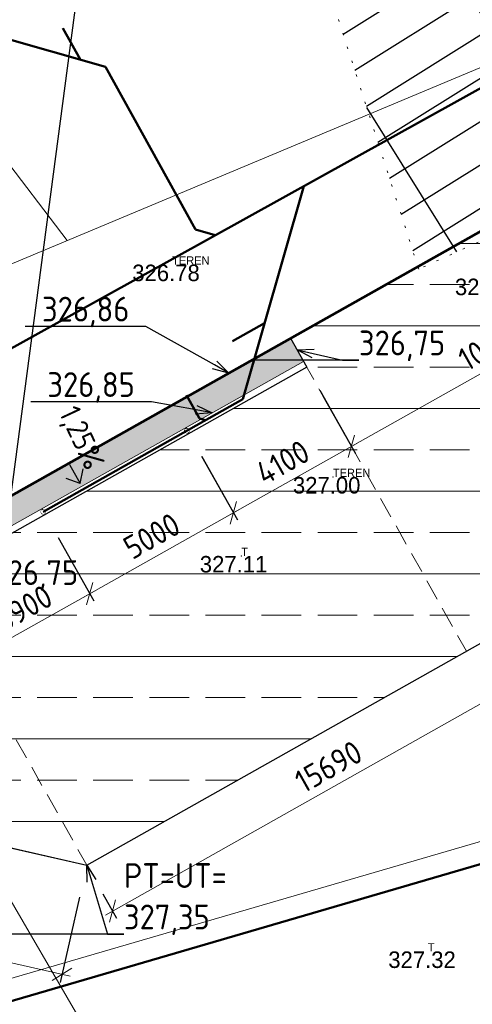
# Model space of a CAD drawing. Header units: millimetres. Extents: x 574189 to 1856771, y -1280639 to 333486.
# Tile 33 of 59: x 900019 to 913735, y -268029 to -238228. Entities that reach past the tile are written whole.
import ezdxf
from ezdxf import colors
from ezdxf.entities.mleader import LeaderData, LeaderLine
from ezdxf.enums import TextEntityAlignment as Align
from ezdxf.math import Vec2, Vec3

# ---------------------------------------------------------------- set-up
doc = ezdxf.new("R2010")
doc.units = ezdxf.units.MM
doc.linetypes.add('DOT2', pattern=[0.875, 0.125, -0.75])
doc.linetypes.add('ČÁRKOVANÁ2', pattern=[9.525, 6.35, -3.175])
for name, color, linetype, lineweight in [('hranice', 3, 'Continuous', 20), ('hranice stavajici', 3, 'DOT2', 15), ('IN_C_TENKA', 7, 'Continuous', 18), ('IN_KOTY', 4, 'Continuous', 13), ('IN_NS_TLUSTA', 1, 'Continuous', 60), ('IN_SRAFY', 13, 'Continuous', 9), ('KJ-DEŠŤOVÁ-KANALIZACE', 32, 'KANALIZACE_DESTOVA_PODZ', 40), ('OstElektroNNnadz', 232, '_EL_VEDENI_NN_NADZ', 13), ('OstKanDest', 32, '626B', 13), ('OstKanSplask', 34, 'KANALIZACE_SPLASKOVA_PODZ', 13)]:
    doc.layers.add(name, color=color, linetype=linetype, lineweight=lineweight)
for name, color, linetype in [('IN_SRAFY PUVODNI TEREN', 8, 'Continuous'), ('IN_TEXT', 7, 'Continuous'), ('popisy', 4, 'Continuous'), ('vyskopis', 7, 'Continuous')]:
    doc.layers.add(name, color=color, linetype=linetype)
doc.styles.add('iso', font='isocp.shx')
doc.styles.add('Style-cs_Working', font='cs_Working.shx')
doc.linetypes.add('626B', pattern='A,5,-2,5,-5.5,[150,stn.shx,S=0.1,R=0,X=0,Y=0],-5.5,5,-2', length=30)
doc.linetypes.add('_EL_VEDENI_NN_NADZ', pattern='A,10,-15,[109,cadkon.shx,S=5,R=0,X=0,Y=0],-50,10,-10', length=95)
doc.linetypes.add('KANALIZACE_DESTOVA_PODZ', pattern='A,35,-15,[102,cadkon.shx,S=5,R=0,X=0,Y=5],-5,[106,cadkon.shx,S=5,R=0,X=10,Y=0],30,-15', length=100)
doc.linetypes.add('KANALIZACE_SPLASKOVA_PODZ', pattern='A,35,-15,[102,cadkon.shx,S=5,R=0,X=0,Y=5],-5,[102,cadkon.shx,S=5,R=0,X=20,Y=5],30,-15', length=100)
doc.dimstyles.new('iso 250', dxfattribs={"dimtxt": 700, "dimasz": 500, "dimexe": 250, "dimexo": 1000, "dimgap": 250, "dimtad": 1, "dimdec": 0, "dimrnd": 10, "dimzin": 0, "dimtxsty": 'iso', "dimblk": 'OBLIQUE', "dimcen": 2.5, "dimdle": 250, "dimclrd": 256, "dimclre": 256, "dimclrt": 256, "dimadec": 0, "dimazin": 0, "dimtfac": 1, "dimtdec": 0, "dimtmove": 0, "dimatfit": 3, "dimfxl": 1, "dimlwd": -1, "dimarcsym": 0})

# ---------------------------------------------------------------- blocks, each defined once
blk = doc.blocks.new('_Oblique')
at = {"layer": 'popisy', "color": 0, "lineweight": -2}
blk.add_line((-0.5, -0.5), (0.5, 0.5), dxfattribs=at)
blk = doc.blocks.new('*D59')
at = {"layer": 'DEFPOINTS', "color": 0, "transparency": 16777216}
for p in [(900690, -253029), (897290, -254940), (902138, -255603)]:
    blk.add_point(p, dxfattribs=at)
at = {"layer": 'IN_KOTY', "lineweight": -2, "transparency": 16777216}
for p, q in [((901181, -253900), (902261, -255821)), ((897780, -255812), (898860, -257733))]:
    blk.add_line(p, q, dxfattribs=at)
at = {"layer": 'IN_KOTY', "transparency": 16777216}
blk.add_line((898520, -257637), (902356, -255480), dxfattribs=at)
at = {"layer": 'IN_KOTY', "transparency": 16777216, "xscale": 500, "yscale": 500, "zscale": 500}
for p, rotation in [((902138, -255603), 29.34844605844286), ((898738, -257515), 209.3484460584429)]:
    blk.add_blockref('_Oblique', p, dxfattribs=dict(at, rotation=rotation))
at = {"layer": 'IN_KOTY', "transparency": 16777216, "insert": (900144, -256036), "char_height": 700, "attachment_point": 5, "rotation": 29.3484, "style": 'iso'}
blk.add_mtext('3900', dxfattribs=at)
blk = doc.blocks.new('_OPEN30')
at = {"color": 0, "linetype": 'ByBlock'}
for p, q in [((-1, 0.268), (0, 0)), ((0, 0), (-1, -0.268)), ((0, 0), (-1, 0))]:
    blk.add_line(p, q, dxfattribs=at)
blk = doc.blocks.new('*D120')
at = {"layer": 'DEFPOINTS', "color": 0, "transparency": 16777216}
for p in [(887404, -260499), (902051, -263816), (901302, -267125)]:
    blk.add_point(p, dxfattribs=at)
at = {"layer": 'IN_KOTY', "lineweight": -2, "transparency": 16777216}
for p, q in [((887183, -261475), (886599, -264053)), ((901830, -264791), (901247, -267369))]:
    blk.add_line(p, q, dxfattribs=at)
at = {"layer": 'IN_KOTY', "transparency": 16777216}
blk.add_line((886411, -263754), (901546, -267180), dxfattribs=at)
at = {"layer": 'IN_KOTY', "transparency": 16777216, "xscale": 500, "yscale": 500, "zscale": 500}
for p, rotation in [((886655, -263809), 167.2431079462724), ((901302, -267125), 347.2431079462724)]:
    blk.add_blockref('_Oblique', p, dxfattribs=dict(at, rotation=rotation))
at = {"layer": 'IN_KOTY', "transparency": 16777216, "insert": (894950, -265072), "char_height": 700, "attachment_point": 5, "rotation": 347.2431, "style": 'iso'}
blk.add_mtext('15020', dxfattribs=at)
blk = doc.blocks.new('*D121')
at = {"layer": 'DEFPOINTS', "color": 0, "transparency": 16777216}
for p in [(915729, -256125), (916510, -257514), (902051, -263816)]:
    blk.add_point(p, dxfattribs=at)
at = {"layer": 'IN_KOTY', "lineweight": -2, "transparency": 16777216}
for p, q in [((916219, -256997), (916632, -257732)), ((902541, -264687), (902955, -265423))]:
    blk.add_line(p, q, dxfattribs=at)
at = {"layer": 'IN_KOTY', "transparency": 16777216}
blk.add_line((902615, -265328), (916728, -257392), dxfattribs=at)
at = {"layer": 'IN_KOTY', "transparency": 16777216, "xscale": 500, "yscale": 500, "zscale": 500}
for p, rotation in [((916510, -257514), 29.34844605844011), ((902832, -265205), 209.3484460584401)]:
    blk.add_blockref('_Oblique', p, dxfattribs=dict(at, rotation=rotation))
at = {"layer": 'IN_KOTY', "transparency": 16777216, "insert": (909377, -260837), "char_height": 700, "attachment_point": 5, "rotation": 29.3484, "style": 'iso'}
blk.add_mtext('15690', dxfattribs=at)
blk = doc.blocks.new('*D123')
at = {"layer": 'DEFPOINTS', "color": 0, "transparency": 16777216}
for p in [(917299, -242772), (919139, -246044), (908622, -248569)]:
    blk.add_point(p, dxfattribs=at)
at = {"layer": 'IN_KOTY', "lineweight": -2, "transparency": 16777216}
for p, q in [((917789, -243643), (919261, -246262)), ((909112, -249441), (910192, -251361))]:
    blk.add_line(p, q, dxfattribs=at)
at = {"layer": 'IN_KOTY', "transparency": 16777216}
blk.add_line((909851, -251266), (919357, -245921), dxfattribs=at)
at = {"layer": 'IN_KOTY', "transparency": 16777216, "xscale": 500, "yscale": 500, "zscale": 500}
for p, rotation in [((919139, -246044), 29.34844605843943), ((910069, -251143), 209.3484460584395)]:
    blk.add_blockref('_Oblique', p, dxfattribs=dict(at, rotation=rotation))
at = {"layer": 'IN_KOTY', "transparency": 16777216, "insert": (914310, -248070), "char_height": 700, "attachment_point": 5, "rotation": 29.3484, "style": 'iso'}
blk.add_mtext('10400', dxfattribs=at)
blk = doc.blocks.new('*D164')
at = {"layer": 'DEFPOINTS', "color": 0, "transparency": 16777216}
for p in [(908720, -248743), (905049, -250578), (910069, -251143)]:
    blk.add_point(p, dxfattribs=at)
at = {"layer": 'IN_KOTY', "lineweight": -2, "transparency": 16777216}
for p, q in [((909210, -249615), (910192, -251361)), ((905539, -251450), (906619, -253370))]:
    blk.add_line(p, q, dxfattribs=at)
at = {"layer": 'IN_KOTY', "transparency": 16777216}
blk.add_line((906278, -253275), (910287, -251021), dxfattribs=at)
at = {"layer": 'IN_KOTY', "transparency": 16777216, "xscale": 500, "yscale": 500, "zscale": 500}
for p, rotation in [((910069, -251143), 29.34844605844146), ((906496, -253152), 209.3484460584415)]:
    blk.add_blockref('_Oblique', p, dxfattribs=dict(at, rotation=rotation))
at = {"layer": 'IN_KOTY', "transparency": 16777216, "insert": (907989, -251625), "char_height": 700, "attachment_point": 5, "rotation": 29.3484, "style": 'iso'}
blk.add_mtext('4100', dxfattribs=at)
blk = doc.blocks.new('*D165')
at = {"layer": 'DEFPOINTS', "color": 0, "transparency": 16777216}
for p in [(905042, -250566), (900690, -253029), (906496, -253152)]:
    blk.add_point(p, dxfattribs=at)
at = {"layer": 'IN_KOTY', "lineweight": -2, "transparency": 16777216}
for p, q in [((905532, -251438), (906619, -253370)), ((901181, -253900), (902261, -255821))]:
    blk.add_line(p, q, dxfattribs=at)
at = {"layer": 'IN_KOTY', "transparency": 16777216}
blk.add_line((901920, -255726), (906714, -253030), dxfattribs=at)
at = {"layer": 'IN_KOTY', "transparency": 16777216, "xscale": 500, "yscale": 500, "zscale": 500}
for p, rotation in [((906496, -253152), 29.34844605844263), ((902138, -255603), 209.3484460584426)]:
    blk.add_blockref('_Oblique', p, dxfattribs=dict(at, rotation=rotation))
at = {"layer": 'IN_KOTY', "transparency": 16777216, "insert": (904023, -253855), "char_height": 700, "attachment_point": 5, "rotation": 29.3484, "style": 'iso'}
blk.add_mtext('5000', dxfattribs=at)

msp = doc.modelspace()

# ---------------------------------------------------------------- hatches: boundary and pattern name
at = {"layer": 'IN_SRAFY'}
h = msp.add_hatch(dxfattribs=at)
h.set_pattern_fill('JIS_STN_2.5', color=256, scale=1000, angle=315)
h.paths.add_polyline_path([(880285.8, -204387.5), (878978.4, -205122.7), (881497.1, -209602.2), (880900.3, -211151.3), (889768.2, -224311.9), (894838.1, -233328.5), (886160.7, -238207.6), (888203.4, -238779.9), (896890.5, -233918.2)])
h.paths.add_polyline_path([(857957.3, -247550.8), (863833.5, -260022.8), (867068.4, -263774.1), (885194.3, -255806.1), (887403.9, -260499.4), (897213.9, -255212.8), (891241.4, -244591), (875188.6, -253617.2), (864315.5, -258694.1), (862829.7, -255541.6)])
h.paths.add_polyline_path([(897213.9, -255212.8), (887403.9, -260499.4), (902051.1, -263815.5), (913557, -257346), (908719.8, -248743.2)])
edge = h.paths.add_edge_path()
edge.add_line((913557, -257346), (915728.5, -256124.9))
edge.add_line((915728.5, -256124.9), (919209.1, -261702.1))
edge.add_arc((928908.9, -259270.2), 10000, 131.0812, 194.07474, ccw=False)
edge.add_line((922337.7, -251732.4), (917299.2, -242771.8))
edge.add_line((917299.2, -242771.8), (908229.7, -247871.5))
edge.add_line((908229.7, -247871.5), (913557, -257346))
edge = h.paths.add_edge_path()
edge.add_line((886160.7, -238207.6), (880621.6, -236880.6))
edge.add_line((880621.6, -236880.6), (857957.3, -247550.8))
edge.add_line((857957.3, -247550.8), (862837.3, -255538.1))
edge.add_line((862837.3, -255538.1), (873703.6, -250447.9))
edge.add_line((873703.6, -250447.9), (875188.6, -253617.2))
edge.add_line((875188.6, -253617.2), (891241.4, -244591))
edge.add_line((891241.4, -244591), (888029.1, -238877.9))
edge.add_line((888029.1, -238877.9), (888203.4, -238779.9))
h = msp.add_hatch(dxfattribs=at)
h.set_pattern_fill('AR-HBONE', color=256, scale=3, angle=21)
h.paths.add_polyline_path([(885472.1, -211978.8), (884774.8, -212370.9), (896880.7, -233900.8), (888203.4, -238779.9), (897290.2, -254940.4), (908621.7, -248568.9), (908229.7, -247871.5), (897595.5, -253851), (889292.8, -239085.1), (897970.2, -234206)])
at = {"layer": 'IN_SRAFY PUVODNI TEREN'}
h = msp.add_hatch(dxfattribs=at)
h.set_pattern_fill('GRATE', color=256, scale=1400, angle=32)
h.paths.add_polyline_path([(921566.1, -214154.3), (918252.4, -214481.8), (919894.4, -217159.2), (920845.1, -220873.1), (920413, -223896), (924131.1, -220890.3)], flags=17)
h.paths.add_polyline_path([(925453.1, -224361.8), (924892.9, -222890.8), (919747.3, -227076.4), (918021.8, -228989.2), (920525, -227842.6), (923059, -226682), (922794.4, -225772.5)])
h.paths.add_polyline_path([(925871.2, -239566.9), (925062.7, -237883.8), (911522.8, -243951.7), (912109.8, -245776.1)])
h.paths.add_polyline_path([(925062.7, -237883.8), (922536.8, -232625.7), (909724.6, -238362.3), (911522.8, -243951.7)])
h.paths.add_polyline_path([(922536.8, -232625.7), (924528.7, -231733.9), (923626.3, -228632.1), (908670.7, -235086.8), (909724.6, -238362.3)])
h.paths.add_polyline_path([(923626.3, -228632.1), (923059, -226682), (920525, -227842.6), (915518.7, -230135.7), (908118.7, -233371), (908670.7, -235086.8)])
h.paths.add_polyline_path([(919747.3, -227076.4), (924892.9, -222890.8), (924131.1, -220890.3), (920413, -223896), (920845.1, -220873.1), (919894.4, -217159.2), (918252.4, -214481.8), (921566.1, -214154.3), (920627.8, -211667.4), (910568.6, -213565.4), (912087.7, -216050.7), (915138.1, -216136.6), (917922.7, -218701.2), (918250.4, -221702.3), (916666.9, -225631), (912954.1, -228959.4), (907349.5, -230927.8), (907739.5, -232192.5), (908118.7, -233371), (915518.7, -230135.7), (918021.8, -228989.2)])
h.paths.add_polyline_path([(906834, -229378), (907349.5, -230927.8), (912954.1, -228959.4), (916666.9, -225631), (918250.4, -221702.3), (917922.7, -218701.2), (915138.1, -216136.6), (912087.7, -216050.7), (913499.6, -218360.6), (904967.3, -223575.9), (906196.4, -227396.3)])
h.paths.add_polyline_path([(913009.9, -191478), (901746.3, -193474.2), (910761.2, -209205.8), (910550.9, -213536.4), (910568.6, -213565.4), (920627.8, -211667.4)])
h.paths.add_polyline_path([(911950.6, -188670.7), (901746.3, -193474.2), (913009.9, -191478)])

# ---------------------------------------------------------------- linework, layer by layer
at = {"layer": 'DEFPOINTS'}
msp.add_lwpolyline([(919209.1, -261702.1, -0.2819987), (922337.7, -251732.4), (917299.2, -242771.8), (908229.7, -247871.5), (908719.8, -248743.2), (897213.9, -255212.8), (888029.1, -238877.9), (896880.7, -233900.8), (880285.8, -204387.5), (878978.4, -205122.7), (894838.1, -233328.5), (886160.7, -238207.6), (880621.6, -236880.6), (857957.3, -247550.8), (863833.5, -260022.8), (867068.4, -263774.1), (885194.3, -255806.1), (887403.9, -260499.4), (902051.1, -263815.5), (915728.5, -256124.9), (919209.1, -261702.1)], format="xyb", dxfattribs=at)
at = {"layer": 'hranice'}
for p, q in [((908621.7, -248568.9), (908229.7, -247871.5)), ((908719.8, -248743.2), (897213.9, -255212.8))]:
    msp.add_line(p, q, dxfattribs=at)
at = {"layer": 'hranice', "linetype": 'ČÁRKOVANÁ2', "lineweight": 20, "ltscale": 100}
for p, q in [((908621.7, -248568.9), (913557, -257346)), ((897115.9, -255038.4), (902051.1, -263815.5))]:
    msp.add_line(p, q, dxfattribs=at)
at = {"layer": 'hranice', "ltscale": 100}
for p, q in [((902051.1, -263815.5), (915728.5, -256124.9)), ((887403.9, -260499.4), (902051.1, -263815.5))]:
    msp.add_line(p, q, dxfattribs=at)
at = {"layer": 'hranice'}
msp.add_lwpolyline([(880285.8, -204387.5), (896880.7, -233900.8), (888203.4, -238779.9), (897290.2, -254940.4), (908621.7, -248568.9)], dxfattribs=at)
at = {"layer": 'hranice stavajici', "color": 3, "linetype": 'DOT2', "lineweight": 20, "ltscale": 500}
msp.add_lwpolyline([(921566.1, -214154.3), (925453.1, -224361.8), (922794.4, -225772.5), (924528.7, -231733.9), (922536.8, -232625.7), (925871.2, -239566.9), (912109.8, -245776.1), (904967.3, -223575.9), (902018.6, -218751.7), (910550.9, -213536.4), (910761.2, -209205.8), (901746.3, -193474.2), (911950.6, -188670.7), (921566.1, -214154.3)], close=True, dxfattribs=at)
at = {"layer": 'hranice stavajici'}
for centre in [(905088.4, -250669), (900730.1, -253119.6)]:
    msp.add_circle(centre, 75, dxfattribs=at)
at = {"layer": 'IN_C_TENKA', "color": 8, "lineweight": 50}
msp.add_lwpolyline([(777538.9, -382535.6), (799028.6, -326090.3), (808998, -305798.8), (827413.9, -291937.5), (838027.6, -287369.5), (883731.3, -272607.3), (923386.3, -261042.6), (926823.2, -259783.2), (933978.8, -256444.4), (957973.3, -244504), (989220.8, -228340.5), (1004036.8, -220063.3), (1015029.8, -216950.6), (1027459.6, -214991.3), (1057348.4, -216391.8)], dxfattribs=at)
at = {"layer": 'IN_NS_TLUSTA'}
msp.add_lwpolyline([(885472.1, -211978.8), (897970.2, -234206), (889292.8, -239085.1), (897595.5, -253851), (925885, -237944.2), (905084.3, -200951.1), (885472.1, -211978.8)], dxfattribs=at)
at = {"layer": 'IN_TEXT'}
for p, q in [((901530.3, -251693.2), (901853.9, -252268.6)), ((901853.9, -252268.6), (901432.1, -252112.6)), ((901853.9, -252268.6), (901939.7, -251827.2))]:
    msp.add_line(p, q, dxfattribs=at)
at = {"layer": 'KJ-DEŠŤOVÁ-KANALIZACE', "lineweight": 50, "ltscale": 50}
for p, q in [((895081.4, -250772.8), (925132.9, -234114.9)), ((902616, -239659), (898728, -238544.2)), ((901858.3, -239441.8), (901327.8, -238484.8)), ((902616, -239659), (905343.2, -244579)), ((906776.1, -249714.1), (908625.3, -243265.2)), ((905343.2, -244579), (905944.2, -244751.4)), ((906472.8, -247960.4), (907436.2, -247412.2)), ((900730.1, -253119.6), (906776.1, -249714.1)), ((905466.8, -250302.8), (905073.3, -249596.7)), ((905466.8, -250302.8), (905650.7, -250348))]:
    msp.add_line(p, q, dxfattribs=at)
at = {"layer": 'OstElektroNNnadz', "ltscale": 100}
msp.add_line((924838.1, -259937.6), (893649.1, -269019.6), dxfattribs=at)
at = {"layer": 'OstKanDest', "ltscale": 250}
for p, q in [((868871.7, -258536.9), (1046784.5, -184147.7)), ((885304.6, -223827.6), (901460.5, -244910.9))]:
    msp.add_line(p, q, dxfattribs=at)
at = {"layer": 'OstKanSplask', "ltscale": 50}
msp.add_line((883017.6, -236277.3), (906087.2, -275733.9), dxfattribs=at)
at = {"layer": 'vyskopis', "color": 7, "linetype": 'Continuous', "lineweight": 0}
for p in [(909511.1, -252069.6), (906734.1, -254459.6)]:
    msp.add_point(p, dxfattribs=at)

# ---------------------------------------------------------------- texts
at = {"layer": 'IN_TEXT', "style": 'iso'}
msp.add_text('1,25%%%', height=650, rotation=295, dxfattribs=at).set_placement((901197.9, -250122.7))
at = {"layer": 'vyskopis', "color": 4, "linetype": 'Continuous', "lineweight": 0, "style": 'Style-cs_Working'}
for s, p in [('TEREN', (904638.1, -245641.6)), ('TEREN', (909511.1, -252069.6)), ('T', (906734.1, -254459.6)), ('T', (912384.1, -266429.6))]:
    msp.add_text(s, height=250, dxfattribs=at).set_placement(p)
at = {"layer": 'vyskopis', "color": 34, "linetype": 'Continuous', "lineweight": 0, "style": 'Style-cs_Working'}
for s, p in [('326.78 ', (904546.5, -245641.6)), ('326.79 ', (914323.7, -246065.6)), ('327.00 ', (909414.3, -252069.6)), ('327.11 ', (906592.8, -254459.6)), ('327.32 ', (912304.3, -266429.6))]:
    msp.add_text(s, height=500, dxfattribs=at).set_placement(p, align=Align.TOP_CENTER)

# ---------------------------------------------------------------- dimensions: what is measured, and where the dimension line sits
at = {"layer": 'IN_KOTY'}
dim = msp.add_linear_dim(base=(919138.9, -246043.6), p1=(908621.7, -248568.9), p2=(917299.2, -242771.8), angle=209.34845, dimstyle='iso 250', override={"dimtmove": 1}, dxfattribs=at)
dim.commit()
dim.dimension.update_dxf_attribs({"geometry": '*D123', "text_midpoint": (914310.1, -248070.5)})
for base, p1, p2, picture, middle in [((910069.3, -251143.3), (905048.7, -250577.9), (908719.8, -248743.2), '*D164', (907988.7, -251624.9)), ((906496.3, -253152.4), (900690.4, -253028.5), (905041.9, -250565.9), '*D165', (904023.1, -253854.7))]:
    dim = msp.add_linear_dim(base=base, p1=p1, p2=p2, angle=209.34845, dimstyle='iso 250', dxfattribs=at)
    dim.commit()
    dim.dimension.update_dxf_attribs({"geometry": picture, "text_midpoint": middle})
for p1, p2, distance, picture, middle in [((897290.2, -254940.4), (900690.4, -253028.5), -2953.6, '*D59', (900143.8, -256036)), ((902051.1, -263815.5), (915728.5, -256124.9), -1594, '*D121', (909377, -260836.7))]:
    dim = msp.add_aligned_dim(p1=p1, p2=p2, distance=distance, dimstyle='iso 250', dxfattribs=at)
    dim.commit()
    dim.dimension.update_dxf_attribs({"geometry": picture, "text_midpoint": middle})
dim = msp.add_linear_dim(base=(901301.9, -267125), p1=(887403.9, -260499.4), p2=(902051.1, -263815.5), angle=347.24311, dimstyle='iso 250', dxfattribs=at)
dim.commit()
dim.dimension.update_dxf_attribs({"geometry": '*D120', "text_midpoint": (894817.2, -265656.9), "dimtype": 161})

# ---------------------------------------------------------------- leaders
at = {"layer": 'hranice'}
ml = msp.add_multileader_mtext('Standard', dxfattribs=at)
ml.set_content('{\\Fromand|c238;\\W0.8;SO05-5\\P\\Fisocp|c238;\\H0.75x;\\W1;OBVODOVÝ CHODNÍK\\PZÁMKOVÁ DLAŽBA}  ', color=256, style='iso')
ml.set_leader_properties()
ml.build(insert=Vec2(0, 0))
ml.multileader.update_dxf_attribs({"text_left_attachment_type": 5, "text_right_attachment_type": 5, "dogleg_length": 500, "arrow_head_size": 1000})
ctx = ml.context
ctx.base_point, ctx.char_height, ctx.arrow_head_size, ctx.plane_origin = Vec3(902347.6, -236795.3), 1000, 1000, Vec3(857314.3, -247820)
ctx.left_attachment, ctx.right_attachment = 5, 5
notes = []
notes.append((ctx, [(1, (1, 1, 0), (901847.6, -236795.3), (1, 0), 500, [(1, [(896013.2, -231353.4), (899679.3, -253209.9)], 0, [])])]))
ctx.mtext.insert, ctx.mtext.flow_direction = Vec3(902349.6, -232370.3), 5
at = {"layer": 'IN_TEXT'}
ml = msp.add_multileader_mtext('Standard', dxfattribs=at)
ml.set_content('326,86', color=256, style='iso')
ml.set_leader_properties()
ml.set_arrow_properties(name='OPEN30')
ml.build(insert=Vec2(0, 0))
ml.multileader.update_dxf_attribs({"text_left_attachment_type": 5, "text_right_attachment_type": 5, "dogleg_length": 500, "arrow_head_size": 500})
ctx = ml.context
ctx.base_point, ctx.char_height, ctx.arrow_head_size, ctx.landing_gap_size, ctx.plane_origin = Vec3(900644.4, -247513.2), 750, 500, 0, Vec3(910228.6, -253359.3)
ctx.left_attachment, ctx.right_attachment, ctx.text_align_type = 5, 5, 2
notes.append((ctx, [(0, (1, 1, 0), (903844.1, -247513.2), (-1, 0), 500, [(0, [(906361.4, -248922)], 0, [])])]))
ctx.mtext.insert, ctx.mtext.alignment, ctx.mtext.flow_direction = Vec3(903344.1, -246613.1), 3, 5
ml = msp.add_multileader_mtext('Standard', dxfattribs=at)
ml.set_content('326,75', color=256, style='iso')
ml.set_leader_properties()
ml.set_arrow_properties(name='OPEN30')
ml.build(insert=Vec2(0, 0))
ml.multileader.update_dxf_attribs({"text_left_attachment_type": 5, "text_right_attachment_type": 5, "dogleg_length": 500, "arrow_head_size": 500})
ctx = ml.context
ctx.base_point, ctx.char_height, ctx.arrow_head_size, ctx.landing_gap_size, ctx.plane_origin = Vec3(910300.1, -248537.6), 750, 500, 0, Vec3(919901.6, -252514)
ctx.left_attachment, ctx.right_attachment = 5, 5
notes.append((ctx, [(1, (1, 1, 0), (909800.1, -248537.6), (1, 0), 500, [(0, [(908425.7, -248220.2)], 0, [])])]))
ctx.mtext.insert, ctx.mtext.flow_direction = Vec3(910300.1, -247637.5), 5
ml = msp.add_multileader_mtext('Standard', dxfattribs=at)
ml.set_content('326,85', color=256, style='iso')
ml.set_leader_properties()
ml.set_arrow_properties(name='OPEN30')
ml.build(insert=Vec2(0, 0))
ml.multileader.update_dxf_attribs({"text_left_attachment_type": 5, "text_right_attachment_type": 5, "dogleg_length": 500, "arrow_head_size": 500})
ctx = ml.context
ctx.base_point, ctx.char_height, ctx.arrow_head_size, ctx.landing_gap_size, ctx.plane_origin = Vec3(900814.9, -249797.1), 750, 500, 0, Vec3(911665.3, -254800)
ctx.left_attachment, ctx.right_attachment, ctx.text_align_type = 5, 5, 2
notes.append((ctx, [(0, (1, 1, 0), (904008.5, -249797.1), (-1, 0), 500, [(0, [(905855.4, -250124.4)], 0, [])])]))
ctx.mtext.insert, ctx.mtext.alignment, ctx.mtext.flow_direction = Vec3(903508.5, -248897), 3, 5
ml = msp.add_multileader_mtext('Standard', dxfattribs=at)
ml.set_content('326,75', color=256, style='iso')
ml.set_leader_properties()
ml.set_arrow_properties(name='OPEN30')
ml.build(insert=Vec2(0, 0))
ml.multileader.update_dxf_attribs({"text_left_attachment_type": 5, "text_right_attachment_type": 5, "dogleg_length": 500, "arrow_head_size": 500})
ctx = ml.context
ctx.base_point, ctx.char_height, ctx.arrow_head_size, ctx.landing_gap_size, ctx.plane_origin = Vec3(899179.3, -255487.6), 750, 500, 0, Vec3(908780.7, -259464)
ctx.left_attachment, ctx.right_attachment = 5, 5
notes.append((ctx, [(1, (1, 1, 0), (898679.3, -255487.6), (1, 0), 500, [(0, [(897290.2, -254940.4)], 0, [])])]))
ctx.mtext.insert, ctx.mtext.flow_direction = Vec3(899179.3, -254587.5), 5
ml = msp.add_multileader_mtext('Standard', dxfattribs=at)
ml.set_content('PT=UT=\\P327,35', color=256, style='iso')
ml.set_leader_properties()
ml.set_arrow_properties(name='OPEN30')
ml.build(insert=Vec2(0, 0))
ml.multileader.update_dxf_attribs({"text_left_attachment_type": 5, "text_right_attachment_type": 5, "dogleg_length": 500, "arrow_head_size": 500})
ctx = ml.context
ctx.base_point, ctx.char_height, ctx.arrow_head_size, ctx.landing_gap_size, ctx.plane_origin = Vec3(903179.5, -265910), 750, 500, 0, Vec3(912780.9, -269886.4)
ctx.left_attachment, ctx.right_attachment = 5, 5
notes.append((ctx, [(1, (1, 1, 0), (902679.5, -265910), (1, 0), 500, [(0, [(902051.1, -263815.5)], 0, [])])]))
ctx.mtext.insert, ctx.mtext.flow_direction = Vec3(903179.5, -263759.9), 5
for ctx, leaders in notes:
    for number, flags, end, landing, length, lines in leaders:
        leader = LeaderData()
        leader.index, (leader.has_last_leader_line, leader.has_dogleg_vector, leader.attachment_direction) = number, flags
        leader.last_leader_point, leader.dogleg_vector, leader.dogleg_length = Vec3(end), Vec3(landing), length
        for number, points, colour, breaks in lines:
            line = LeaderLine()
            line.index, line.vertices, line.color, line.breaks = number, Vec3.list(points), colors.encode_raw_color(colour), breaks
            leader.lines.append(line)
        ctx.leaders.append(leader)

doc.saveas('drawing.dxf')
